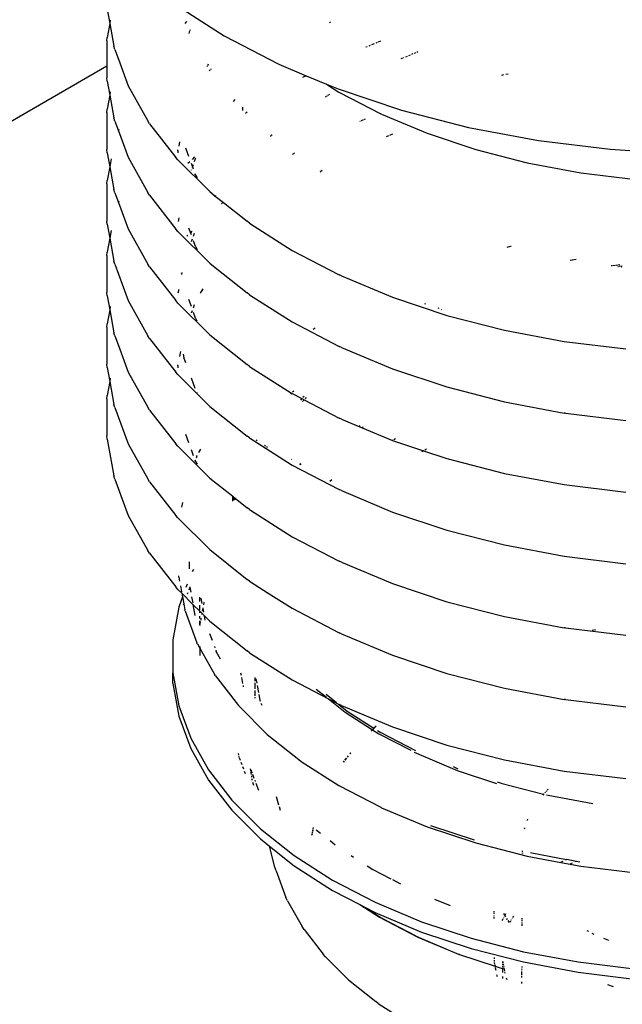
# Model space of a CAD drawing. Extents: x -19547 to -11561, y 2096 to 5601.
# Tile 155 of 168: x -13637 to -13624, y 3296 to 3318. Entities that reach past the tile are written whole.
import ezdxf

# ---------------------------------------------------------------- set-up
doc = ezdxf.new("R2010")
doc.units = 0
doc.header["$MEASUREMENT"] = 0
doc.layers.get('0').update_dxf_attribs({"linetype": 'CONTINUOUS'})
doc.layers.add('PIPING-PRODUCT-REGULAR', color=4, linetype='CONTINUOUS')
doc.layers.add('TANK-SLOPE', color=2, linetype='CONTINUOUS')

# ---------------------------------------------------------------- blocks, each defined once
blk = doc.blocks.new('8-10 TANKS')
for p, q in [((14.357, 148.041), (14.918, 147.682)), ((13.583, 147.981), (13.612, 147.822)), ((13.612, 147.822), (13.583, 147.662)), ((13.619, 147.859), (13.612, 147.822)), ((13.612, 147.822), (13.66, 147.561)), ((14.486, 147.839), (14.471, 147.823)), ((14.493, 147.846), (14.488, 147.841)), ((16.13, 147.836), (16.121, 147.83)), ((13.579, 147.625), (13.583, 147.662)), ((14.524, 147.736), (14.513, 147.707)), ((14.529, 147.748), (14.526, 147.74)), ((14.918, 147.682), (15.54, 147.358)), ((13.579, 147.625), (13.579, 147.201)), ((13.671, 147.524), (13.66, 147.561)), ((16.551, 147.557), (16.534, 147.551)), ((16.583, 147.571), (16.567, 147.564)), ((16.631, 147.591), (16.599, 147.578)), ((16.662, 147.604), (16.647, 147.598)), ((16.703, 147.621), (16.676, 147.61)), ((13.671, 147.524), (13.712, 147.413)), ((16.969, 147.431), (16.963, 147.428)), ((17.004, 147.445), (16.986, 147.438)), ((17.039, 147.46), (17.021, 147.453)), ((17.072, 147.474), (17.056, 147.467)), ((17.102, 147.487), (17.087, 147.48)), ((17.128, 147.498), (17.116, 147.492)), ((13.712, 147.413), (13.71, 147.407)), ((13.713, 147.415), (13.712, 147.413)), ((13.712, 147.413), (13.823, 147.111)), ((14.725, 147.336), (14.72, 147.327)), ((14.736, 147.356), (14.726, 147.339)), ((15.54, 147.358), (15.854, 147.226)), ((16.952, 147.424), (16.935, 147.417)), ((14.754, 147.289), (14.746, 147.281)), ((14.76, 147.294), (14.754, 147.289)), ((14.769, 147.301), (14.762, 147.295)), ((15.854, 147.226), (15.813, 147.205)), ((15.854, 147.226), (16.085, 147.129)), ((18.105, 147.234), (18.081, 147.227)), ((18.157, 147.244), (18.131, 147.239)), ((13.583, 147.164), (13.579, 147.201)), ((13.583, 147.164), (13.612, 147.004)), ((13.823, 147.111), (14.049, 146.71)), ((16.085, 147.129), (16.228, 147.038)), ((16.085, 147.129), (16.217, 147.074)), ((13.612, 147.004), (13.583, 146.845)), ((13.619, 147.042), (13.612, 147.004)), ((13.612, 147.004), (13.66, 146.743)), ((16.079, 146.986), (16.07, 146.98)), ((16.094, 146.996), (16.084, 146.99)), ((16.107, 147.004), (16.098, 146.999)), ((16.119, 147.012), (16.111, 147.007)), ((16.217, 147.074), (16.942, 146.832)), ((16.228, 147.038), (16.706, 146.789)), ((15.038, 146.955), (15.021, 146.933)), ((13.579, 146.807), (13.583, 146.845)), ((13.579, 146.807), (13.579, 146.384)), ((15.127, 146.865), (15.127, 146.827)), ((15.181, 146.811), (15.16, 146.794)), ((16.713, 146.786), (16.706, 146.789)), ((16.713, 146.786), (17.233, 146.568)), ((16.942, 146.832), (17.707, 146.636)), ((13.671, 146.708), (13.66, 146.743)), ((13.671, 146.708), (13.712, 146.596)), ((14.068, 146.678), (14.049, 146.71)), ((14.068, 146.678), (14.365, 146.293)), ((16.47, 146.706), (16.464, 146.704)), ((16.5, 146.719), (16.476, 146.709)), ((16.527, 146.73), (16.506, 146.721)), ((13.712, 146.596), (13.71, 146.59)), ((13.718, 146.611), (13.712, 146.596)), ((13.712, 146.596), (13.823, 146.295)), ((15.45, 146.537), (15.443, 146.531)), ((15.461, 146.546), (15.452, 146.539)), ((15.466, 146.549), (15.463, 146.548)), ((16.791, 146.539), (16.765, 146.528)), ((16.838, 146.559), (16.804, 146.545)), ((17.233, 146.568), (17.789, 146.383)), ((17.707, 146.636), (18.504, 146.486)), ((14.409, 146.471), (14.399, 146.42)), ((18.504, 146.486), (19.323, 146.386)), ((13.583, 146.347), (13.579, 146.384)), ((13.583, 146.347), (13.612, 146.187)), ((14.392, 146.378), (14.39, 146.374)), ((14.39, 146.37), (14.39, 146.374)), ((14.39, 146.368), (14.39, 146.37)), ((14.39, 146.368), (14.39, 146.344)), ((14.476, 146.403), (14.511, 146.309)), ((15.707, 146.333), (15.698, 146.328)), ((15.72, 146.34), (15.71, 146.334)), ((15.726, 146.343), (15.723, 146.341)), ((17.789, 146.383), (18.375, 146.232)), ((19.323, 146.386), (20.155, 146.335)), ((13.628, 146.276), (13.612, 146.187)), ((13.823, 146.295), (14.049, 145.893)), ((14.391, 146.266), (14.365, 146.293)), ((14.391, 146.266), (14.754, 145.903)), ((14.526, 146.244), (14.505, 146.222)), ((14.54, 146.229), (14.556, 146.187)), ((14.581, 146.299), (14.551, 146.269)), ((14.563, 146.207), (14.556, 146.187)), ((14.588, 146.277), (14.576, 146.243)), ((14.588, 146.277), (14.589, 146.278)), ((14.589, 146.278), (14.591, 146.282)), ((14.593, 146.286), (14.591, 146.282)), ((18.375, 146.232), (18.986, 146.118)), ((13.612, 146.187), (13.583, 146.028)), ((13.612, 146.187), (13.66, 145.926)), ((14.543, 146.152), (14.541, 146.148)), ((14.556, 146.187), (14.551, 146.176)), ((14.556, 146.187), (14.565, 146.162)), ((14.584, 146.111), (14.588, 146.098)), ((14.589, 146.096), (14.588, 146.098)), ((14.591, 146.092), (14.589, 146.096)), ((14.591, 146.092), (14.61, 146.06)), ((16.017, 146.129), (16.011, 146.125)), ((16.036, 146.142), (16.019, 146.131)), ((18.986, 146.118), (19.614, 146.041)), ((13.579, 145.991), (13.583, 146.028)), ((13.579, 145.991), (13.579, 145.567)), ((13.671, 145.89), (13.66, 145.926)), ((13.671, 145.89), (13.712, 145.779)), ((14.068, 145.861), (14.049, 145.893)), ((14.068, 145.861), (14.365, 145.476)), ((14.754, 145.903), (14.817, 145.852)), ((13.712, 145.779), (13.71, 145.773)), ((13.718, 145.793), (13.712, 145.779)), ((13.712, 145.779), (13.823, 145.477)), ((14.81, 145.843), (14.817, 145.852)), ((14.817, 145.852), (14.821, 145.857)), ((14.817, 145.852), (14.91, 145.779)), ((14.91, 145.779), (14.889, 145.763)), ((14.914, 145.782), (14.91, 145.779)), ((14.91, 145.779), (15.181, 145.564)), ((13.583, 145.53), (13.579, 145.567)), ((13.583, 145.53), (13.612, 145.37)), ((14.399, 145.603), (14.392, 145.561)), ((15.208, 145.542), (15.181, 145.564)), ((15.208, 145.542), (15.692, 145.232)), ((13.628, 145.458), (13.612, 145.37)), ((13.823, 145.477), (14.049, 145.076)), ((14.391, 145.449), (14.365, 145.476)), ((14.391, 145.449), (14.754, 145.085)), ((14.511, 145.491), (14.532, 145.434)), ((14.532, 145.434), (14.525, 145.427)), ((14.55, 145.452), (14.532, 145.434)), ((14.532, 145.434), (14.54, 145.412)), ((14.576, 145.426), (14.563, 145.39)), ((13.612, 145.37), (13.583, 145.211)), ((13.612, 145.37), (13.66, 145.109)), ((14.504, 145.406), (14.493, 145.394)), ((14.551, 145.359), (14.541, 145.331)), ((14.565, 145.345), (14.588, 145.281)), ((13.579, 145.173), (13.583, 145.211)), ((14.589, 145.279), (14.588, 145.281)), ((14.591, 145.275), (14.589, 145.279)), ((14.591, 145.275), (14.611, 145.241)), ((15.692, 145.232), (16.229, 144.953)), ((18.179, 145.275), (18.144, 145.266)), ((18.194, 145.278), (18.189, 145.277)), ((13.579, 145.173), (13.579, 144.75)), ((13.671, 145.073), (13.66, 145.109)), ((13.671, 145.073), (13.712, 144.962)), ((14.068, 145.043), (14.049, 145.076)), ((14.754, 145.085), (14.817, 145.035)), ((18.888, 145.121), (18.866, 145.117)), ((18.933, 145.129), (18.893, 145.122)), ((13.712, 144.962), (13.71, 144.955)), ((13.713, 144.964), (13.712, 144.962)), ((13.712, 144.962), (13.823, 144.66)), ((14.068, 145.043), (14.365, 144.659)), ((14.429, 144.973), (14.431, 144.962)), ((14.431, 144.962), (14.43, 144.957)), ((14.434, 144.979), (14.431, 144.962)), ((14.431, 144.962), (14.432, 144.955)), ((14.817, 145.035), (14.81, 145.025)), ((14.82, 145.039), (14.817, 145.035)), ((14.817, 145.035), (15.181, 144.746)), ((19.339, 145.055), (19.332, 145.054)), ((19.381, 145.06), (19.347, 145.056)), ((19.431, 145.066), (19.391, 145.061)), ((19.416, 145.046), (19.409, 145.045)), ((19.458, 145.051), (19.423, 145.047)), ((19.455, 145.041), (19.448, 145.04)), ((16.256, 144.941), (16.229, 144.953)), ((16.256, 144.941), (16.837, 144.697)), ((13.583, 144.713), (13.579, 144.75)), ((14.399, 144.786), (14.391, 144.743)), ((14.674, 144.794), (14.645, 144.743)), ((15.208, 144.726), (15.181, 144.746)), ((13.583, 144.713), (13.612, 144.553)), ((13.823, 144.66), (14.049, 144.258)), ((14.391, 144.631), (14.365, 144.659)), ((14.391, 144.631), (14.754, 144.268)), ((14.511, 144.675), (14.54, 144.594)), ((15.208, 144.726), (15.692, 144.416)), ((16.837, 144.697), (17.459, 144.49)), ((17.214, 144.623), (17.203, 144.618)), ((13.612, 144.553), (13.583, 144.393)), ((13.619, 144.59), (13.612, 144.553)), ((13.612, 144.553), (13.66, 144.292)), ((14.551, 144.541), (14.541, 144.514)), ((14.576, 144.609), (14.563, 144.572)), ((14.565, 144.527), (14.588, 144.463)), ((17.367, 144.572), (17.355, 144.568)), ((17.403, 144.555), (17.399, 144.553)), ((14.589, 144.462), (14.588, 144.463)), ((14.591, 144.457), (14.589, 144.462)), ((14.591, 144.457), (14.608, 144.429)), ((15.692, 144.416), (16.229, 144.137)), ((17.459, 144.49), (18.115, 144.321)), ((13.579, 144.356), (13.583, 144.393)), ((13.579, 144.356), (13.579, 143.933)), ((13.671, 144.256), (13.66, 144.292)), ((15.956, 144.345), (15.932, 144.33)), ((18.115, 144.321), (18.798, 144.193)), ((13.671, 144.256), (13.712, 144.145)), ((14.068, 144.227), (14.049, 144.258)), ((14.068, 144.227), (14.365, 143.842)), ((14.754, 144.268), (15.181, 143.929)), ((18.798, 144.193), (19.501, 144.107)), ((13.712, 144.145), (13.71, 144.139)), ((13.713, 144.147), (13.712, 144.145)), ((13.712, 144.145), (13.823, 143.843)), ((14.419, 144.077), (14.408, 144.02)), ((16.256, 144.124), (16.229, 144.137)), ((16.256, 144.124), (16.837, 143.881)), ((14.449, 144.047), (14.456, 144.007)), ((14.457, 144.005), (14.456, 144.007)), ((14.457, 144.001), (14.457, 144.005)), ((14.457, 144.001), (14.476, 143.952)), ((13.583, 143.895), (13.579, 143.933)), ((13.583, 143.895), (13.612, 143.736)), ((13.823, 143.843), (14.049, 143.442)), ((14.391, 143.815), (14.365, 143.842)), ((14.392, 143.927), (14.39, 143.923)), ((14.39, 143.919), (14.39, 143.923)), ((14.39, 143.916), (14.39, 143.919)), ((14.39, 143.916), (14.39, 143.893)), ((15.208, 143.908), (15.181, 143.929)), ((15.208, 143.908), (15.686, 143.602)), ((16.837, 143.881), (17.459, 143.673)), ((13.612, 143.736), (13.583, 143.577)), ((13.619, 143.773), (13.612, 143.736)), ((13.612, 143.736), (13.66, 143.474)), ((14.391, 143.815), (14.754, 143.451)), ((14.54, 143.778), (14.584, 143.659)), ((14.608, 143.611), (14.61, 143.608)), ((15.711, 143.627), (15.698, 143.614)), ((17.459, 143.673), (18.115, 143.505)), ((13.579, 143.539), (13.583, 143.577)), ((13.579, 143.539), (13.579, 143.116)), ((15.686, 143.602), (15.677, 143.593)), ((15.686, 143.602), (15.692, 143.598)), ((15.692, 143.598), (15.805, 143.54)), ((15.805, 143.54), (15.787, 143.522)), ((15.805, 143.54), (15.829, 143.527)), ((15.829, 143.527), (15.81, 143.508)), ((15.831, 143.565), (15.817, 143.552)), ((15.829, 143.527), (16.229, 143.319)), ((15.855, 143.553), (15.841, 143.539)), ((18.115, 143.505), (18.798, 143.376)), ((13.671, 143.439), (13.66, 143.474)), ((13.671, 143.439), (13.823, 143.026)), ((14.068, 143.409), (14.049, 143.442)), ((14.068, 143.409), (14.365, 143.025)), ((14.754, 143.451), (15.181, 143.112)), ((16.256, 143.307), (16.229, 143.319)), ((16.256, 143.307), (16.493, 143.208)), ((18.811, 143.375), (18.798, 143.376)), ((18.811, 143.375), (19.501, 143.29)), ((16.465, 143.228), (16.459, 143.225)), ((16.502, 143.213), (16.493, 143.208)), ((16.493, 143.208), (16.837, 143.063)), ((13.583, 143.079), (13.579, 143.116)), ((13.583, 143.079), (13.66, 142.658)), ((14.476, 143.135), (14.511, 143.04)), ((15.208, 143.091), (15.181, 143.112)), ((15.208, 143.091), (15.396, 142.971)), ((15.289, 143.071), (15.282, 143.058)), ((16.837, 143.063), (16.839, 143.063)), ((16.842, 143.064), (16.839, 143.063)), ((16.839, 143.063), (17.192, 142.945)), ((16.872, 143.08), (16.854, 143.07)), ((13.823, 143.026), (14.049, 142.624)), ((14.391, 142.997), (14.365, 143.025)), ((14.391, 142.997), (14.754, 142.634)), ((14.54, 142.961), (14.565, 142.893)), ((14.647, 142.963), (14.626, 142.925)), ((15.385, 143.01), (15.377, 142.996)), ((15.396, 142.971), (15.395, 142.969)), ((15.396, 142.971), (15.692, 142.781)), ((15.409, 142.994), (15.402, 142.981)), ((17.192, 142.945), (17.172, 142.934)), ((17.196, 142.947), (17.192, 142.945)), ((17.192, 142.945), (17.459, 142.856)), ((17.225, 142.962), (17.207, 142.952)), ((14.587, 142.834), (14.583, 142.825)), ((14.584, 142.842), (14.587, 142.834)), ((14.588, 142.838), (14.587, 142.834)), ((14.587, 142.834), (14.588, 142.829)), ((14.589, 142.827), (14.588, 142.829)), ((14.591, 142.823), (14.589, 142.827)), ((14.591, 142.823), (14.61, 142.791)), ((14.607, 142.889), (14.597, 142.861)), ((14.607, 142.889), (14.608, 142.892)), ((15.691, 142.849), (15.687, 142.846)), ((17.459, 142.856), (18.115, 142.687)), ((15.692, 142.781), (16.229, 142.502)), ((15.789, 142.798), (15.776, 142.79)), ((15.798, 142.793), (15.786, 142.783)), ((13.671, 142.622), (13.66, 142.658)), ((13.671, 142.622), (13.823, 142.208)), ((14.068, 142.592), (14.049, 142.624)), ((14.754, 142.634), (15.016, 142.426)), ((16.145, 142.613), (16.123, 142.596)), ((18.115, 142.687), (18.798, 142.559)), ((14.068, 142.592), (14.365, 142.207)), ((16.256, 142.49), (16.229, 142.502)), ((16.256, 142.49), (16.837, 142.246)), ((18.798, 142.559), (19.501, 142.473)), ((15.016, 142.371), (15.016, 142.426)), ((15.016, 142.426), (15.023, 142.421)), ((15.023, 142.421), (15.03, 142.38)), ((15.023, 142.421), (15.044, 142.404)), ((15.044, 142.404), (15.041, 142.387)), ((15.044, 142.404), (15.181, 142.295)), ((14.441, 142.353), (14.432, 142.303)), ((15.208, 142.274), (15.181, 142.295)), ((15.208, 142.274), (15.692, 141.964)), ((13.823, 142.208), (14.049, 141.807)), ((14.391, 142.18), (14.365, 142.207)), ((14.391, 142.18), (14.754, 141.817)), ((16.837, 142.246), (17.459, 142.038)), ((17.459, 142.038), (18.115, 141.87)), ((15.692, 141.964), (16.229, 141.685)), ((14.754, 141.817), (15.181, 141.477)), ((18.115, 141.87), (18.798, 141.742)), ((14.068, 141.775), (14.049, 141.807)), ((14.068, 141.775), (14.365, 141.391)), ((18.798, 141.742), (19.501, 141.655)), ((14.52, 141.679), (14.52, 141.598)), ((14.569, 141.59), (14.554, 141.564)), ((16.256, 141.673), (16.229, 141.685)), ((16.256, 141.673), (16.837, 141.429)), ((14.402, 141.503), (14.401, 141.516)), ((14.402, 141.503), (14.41, 141.456)), ((15.208, 141.457), (15.181, 141.477)), ((14.391, 141.363), (14.365, 141.391)), ((14.391, 141.363), (14.435, 141.319)), ((14.42, 141.405), (14.432, 141.336)), ((14.495, 141.421), (14.482, 141.385)), ((14.526, 141.388), (14.514, 141.353)), ((14.526, 141.391), (14.526, 141.388)), ((14.527, 141.39), (14.526, 141.388)), ((14.526, 141.388), (14.537, 141.33)), ((15.208, 141.457), (15.421, 141.321)), ((16.837, 141.429), (17.459, 141.222)), ((14.443, 141.278), (14.4, 141.162)), ((14.435, 141.321), (14.435, 141.319)), ((14.435, 141.319), (14.443, 141.278)), ((14.435, 141.319), (14.562, 141.192)), ((14.444, 141.281), (14.443, 141.278)), ((14.443, 141.278), (14.457, 141.2)), ((14.502, 141.322), (14.496, 141.307)), ((14.546, 141.278), (14.559, 141.209)), ((14.64, 141.226), (14.64, 141.276)), ((14.653, 141.264), (14.664, 141.202)), ((15.421, 141.321), (15.419, 141.316)), ((15.422, 141.323), (15.421, 141.321)), ((15.421, 141.321), (15.692, 141.147)), ((14.4, 141.162), (14.332, 140.787)), ((14.457, 141.2), (14.45, 141.182)), ((14.458, 141.202), (14.457, 141.2)), ((14.457, 141.2), (14.469, 141.131)), ((14.562, 141.194), (14.562, 141.192)), ((14.562, 141.192), (14.585, 141.067)), ((14.562, 141.192), (14.64, 141.114)), ((14.64, 141.128), (14.64, 141.184)), ((14.674, 141.148), (14.668, 141.115)), ((14.674, 141.151), (14.675, 141.15)), ((14.675, 141.15), (14.674, 141.148)), ((14.674, 141.148), (14.682, 141.105)), ((14.687, 141.218), (14.681, 141.186)), ((15.692, 141.147), (16.229, 140.868)), ((17.459, 141.222), (18.115, 141.053)), ((14.473, 141.119), (14.469, 141.131)), ((14.473, 141.119), (14.607, 140.754)), ((14.64, 141.114), (14.64, 141.115)), ((14.64, 141.095), (14.64, 141.114)), ((14.64, 141.114), (14.664, 141.09)), ((14.64, 141.03), (14.64, 141.057)), ((14.653, 141.033), (14.65, 141.013)), ((14.664, 141.09), (14.662, 141.078)), ((14.664, 141.092), (14.664, 141.09)), ((14.664, 141.09), (14.754, 141)), ((14.691, 141.058), (14.699, 141.011)), ((18.115, 141.053), (18.798, 140.925)), ((14.639, 140.953), (14.64, 140.96)), ((14.64, 140.967), (14.64, 141.005)), ((14.646, 140.995), (14.64, 140.967)), ((14.64, 140.962), (14.64, 140.967)), ((14.64, 140.96), (14.64, 140.962)), ((14.64, 140.96), (14.64, 140.951)), ((14.754, 141), (15.181, 140.661)), ((18.811, 140.923), (18.798, 140.925)), ((18.811, 140.923), (19.501, 140.839)), ((14.751, 140.86), (14.78, 140.782)), ((16.256, 140.856), (16.229, 140.868)), ((16.256, 140.856), (16.837, 140.612)), ((19.121, 140.894), (19.118, 140.894)), ((19.151, 140.9), (19.121, 140.894)), ((19.151, 140.9), (19.154, 140.9)), ((14.332, 140.787), (14.332, 140.409)), ((14.612, 140.743), (14.607, 140.754)), ((14.612, 140.743), (14.64, 140.692)), ((14.64, 140.712), (14.64, 140.692)), ((14.64, 140.692), (14.64, 140.608)), ((14.64, 140.692), (14.811, 140.388)), ((14.806, 140.712), (14.811, 140.698)), ((14.821, 140.669), (14.826, 140.655)), ((14.828, 140.651), (14.826, 140.655)), ((14.831, 140.643), (14.828, 140.651)), ((14.828, 140.651), (14.873, 140.571)), ((15.208, 140.64), (15.181, 140.661)), ((15.208, 140.64), (15.692, 140.33)), ((16.837, 140.612), (17.459, 140.404)), ((14.332, 140.291), (14.332, 140.409)), ((14.332, 140.409), (14.4, 140.033)), ((14.818, 140.378), (14.811, 140.388)), ((14.818, 140.378), (15.08, 140.038)), ((15.106, 140.412), (15.111, 140.385)), ((15.116, 140.359), (15.129, 140.288)), ((15.266, 140.356), (15.266, 140.317)), ((17.459, 140.404), (18.115, 140.236)), ((14.332, 140.291), (14.4, 139.916)), ((15.133, 140.268), (15.136, 140.251)), ((15.266, 140.296), (15.266, 140.23)), ((15.28, 140.342), (15.289, 140.294)), ((15.294, 140.268), (15.309, 140.188)), ((15.692, 140.33), (16.108, 140.113)), ((15.266, 140.208), (15.266, 140.15)), ((15.266, 140.134), (15.266, 140.12)), ((15.313, 140.162), (15.325, 140.099)), ((15.966, 140.226), (16.084, 140.133)), ((16.08, 140.167), (16.198, 140.073)), ((18.115, 140.236), (18.798, 140.108)), ((14.4, 140.033), (14.536, 139.664)), ((15.088, 140.029), (15.08, 140.038)), ((15.088, 140.029), (15.41, 139.707)), ((15.325, 140.099), (15.329, 140.088)), ((15.338, 140.063), (15.346, 140.04)), ((16.108, 140.113), (16.297, 139.963)), ((16.108, 140.113), (16.222, 140.054)), ((16.222, 140.054), (16.322, 139.975)), ((16.222, 140.054), (16.229, 140.05)), ((16.256, 140.038), (16.229, 140.05)), ((16.256, 140.038), (16.837, 139.794)), ((18.811, 140.106), (18.798, 140.108)), ((18.811, 140.106), (19.501, 140.021)), ((14.4, 139.916), (14.536, 139.546)), ((16.297, 139.963), (16.611, 139.762)), ((16.322, 139.975), (16.627, 139.778)), ((16.651, 139.802), (16.627, 139.778)), ((16.631, 139.781), (16.652, 139.802)), ((16.837, 139.794), (17.459, 139.587)), ((15.41, 139.707), (15.789, 139.406)), ((16.603, 139.754), (16.594, 139.745)), ((16.595, 139.744), (16.604, 139.753)), ((16.611, 139.762), (16.608, 139.759)), ((16.609, 139.758), (16.612, 139.761)), ((16.619, 139.77), (16.611, 139.762)), ((16.611, 139.762), (16.612, 139.761)), ((16.612, 139.761), (16.62, 139.769)), ((16.612, 139.761), (16.682, 139.716)), ((16.627, 139.778), (16.624, 139.776)), ((16.625, 139.775), (16.628, 139.778)), ((16.627, 139.778), (16.628, 139.778)), ((16.668, 139.753), (16.705, 139.729)), ((16.682, 139.716), (17.046, 139.527)), ((16.705, 139.729), (17.099, 139.524)), ((14.536, 139.664), (14.738, 139.304)), ((17.459, 139.587), (18.115, 139.418)), ((14.536, 139.546), (14.738, 139.187)), ((15.078, 139.492), (15.081, 139.473)), ((15.082, 139.47), (15.081, 139.473)), ((15.09, 139.443), (15.086, 139.456)), ((16.334, 139.463), (16.324, 139.451)), ((16.325, 139.45), (16.335, 139.463)), ((16.361, 139.498), (16.352, 139.487)), ((16.353, 139.487), (16.362, 139.498)), ((17.084, 139.507), (17.111, 139.493)), ((17.111, 139.493), (17.577, 139.298)), ((15.09, 139.443), (15.101, 139.414)), ((15.109, 139.391), (15.118, 139.366)), ((15.128, 139.341), (15.137, 139.315)), ((15.797, 139.4), (15.789, 139.406)), ((15.797, 139.4), (16.228, 139.124)), ((16.287, 139.402), (16.278, 139.392)), ((16.279, 139.391), (16.288, 139.402)), ((16.314, 139.438), (16.295, 139.414)), ((16.296, 139.413), (16.315, 139.438)), ((17.529, 139.341), (17.585, 139.317)), ((18.115, 139.418), (18.798, 139.29)), ((14.738, 139.304), (15.004, 138.959)), ((15.147, 139.288), (15.157, 139.261)), ((15.214, 139.315), (15.218, 139.294)), ((15.22, 139.281), (15.226, 139.252)), ((15.227, 139.294), (15.224, 139.302)), ((15.227, 139.299), (15.227, 139.294)), ((15.228, 139.291), (15.227, 139.294)), ((15.229, 139.286), (15.228, 139.291)), ((15.228, 139.237), (15.231, 139.22)), ((15.229, 139.286), (15.236, 139.271)), ((15.242, 139.253), (15.258, 139.21)), ((17.577, 139.298), (18.023, 139.149)), ((18.798, 139.29), (19.501, 139.204)), ((14.738, 139.187), (15.004, 138.842)), ((15.24, 139.181), (15.235, 139.202)), ((15.255, 139.126), (15.246, 139.16)), ((15.266, 139.187), (15.273, 139.169)), ((15.28, 139.15), (15.309, 139.072)), ((16.228, 139.124), (16.706, 138.876)), ((18.034, 139.167), (18.09, 139.148)), ((18.09, 139.148), (18.561, 139.027)), ((18.561, 139.027), (18.552, 139.014)), ((18.566, 139.031), (18.561, 139.027)), ((18.561, 139.027), (18.567, 139.025)), ((18.585, 139.05), (18.578, 139.043)), ((18.598, 139.063), (18.592, 139.057)), ((18.597, 139.018), (18.613, 139.013)), ((18.616, 139.081), (18.604, 139.07)), ((18.613, 139.013), (19.124, 138.918)), ((15.004, 138.959), (15.332, 138.632)), ((15.511, 138.999), (15.539, 138.903)), ((15.004, 138.842), (15.332, 138.515)), ((15.544, 138.887), (15.556, 138.843)), ((16.713, 138.872), (16.706, 138.876)), ((16.713, 138.872), (17.233, 138.654)), ((17.272, 138.669), (17.769, 138.504)), ((18.38, 138.74), (18.376, 138.727)), ((15.332, 138.632), (15.716, 138.326)), ((15.921, 138.57), (15.919, 138.561)), ((15.92, 138.56), (15.922, 138.57)), ((15.926, 138.599), (15.923, 138.58)), ((15.924, 138.579), (15.927, 138.598)), ((15.929, 138.616), (15.928, 138.608)), ((15.929, 138.607), (15.93, 138.616)), ((15.932, 138.632), (15.931, 138.625)), ((15.932, 138.624), (15.933, 138.631)), ((15.935, 138.646), (15.933, 138.639)), ((15.934, 138.639), (15.936, 138.645)), ((15.969, 138.62), (16.017, 138.582)), ((17.233, 138.654), (17.789, 138.469)), ((18.343, 138.638), (18.341, 138.627)), ((18.344, 138.641), (18.343, 138.638)), ((15.332, 138.515), (15.435, 138.433)), ((16.126, 138.496), (16.185, 138.449)), ((17.789, 138.469), (18.375, 138.318)), ((15.497, 138.192), (15.435, 138.433)), ((15.435, 138.433), (15.716, 138.209)), ((18.318, 138.381), (18.318, 138.369)), ((18.318, 138.358), (18.318, 138.349)), ((18.32, 138.358), (18.321, 138.348)), ((18.414, 138.36), (18.428, 138.357)), ((18.428, 138.357), (18.825, 138.282)), ((15.716, 138.326), (16.154, 138.046)), ((16.366, 138.326), (16.393, 138.309)), ((18.375, 138.318), (18.757, 138.247)), ((18.757, 138.247), (18.755, 138.246)), ((18.759, 138.248), (18.757, 138.247)), ((18.757, 138.247), (18.864, 138.227)), ((18.781, 138.259), (18.763, 138.25)), ((18.825, 138.282), (18.809, 138.274)), ((18.826, 138.283), (18.825, 138.282)), ((18.826, 138.283), (18.932, 138.262)), ((18.864, 138.227), (18.862, 138.226)), ((18.866, 138.227), (18.864, 138.227)), ((18.864, 138.227), (18.986, 138.204)), ((18.889, 138.239), (18.871, 138.23)), ((18.932, 138.262), (18.917, 138.254)), ((18.934, 138.263), (18.932, 138.262)), ((18.934, 138.263), (18.974, 138.254)), ((15.511, 138.15), (15.497, 138.192)), ((15.511, 138.15), (15.622, 137.847)), ((15.716, 138.209), (16.154, 137.928)), ((16.55, 138.209), (16.615, 138.167)), ((16.615, 138.167), (16.82, 138.06)), ((18.986, 138.204), (19.614, 138.127)), ((16.154, 138.046), (16.64, 137.793)), ((16.838, 138.051), (16.931, 138.003)), ((16.154, 137.928), (16.466, 137.766)), ((15.642, 137.808), (15.622, 137.847)), ((15.642, 137.808), (15.807, 137.515)), ((16.466, 137.766), (16.691, 137.621)), ((16.466, 137.766), (16.523, 137.736)), ((16.64, 137.793), (17.17, 137.571)), ((17.317, 137.829), (17.497, 137.754)), ((16.523, 137.736), (16.718, 137.611)), ((16.523, 137.736), (16.64, 137.675)), ((16.64, 137.675), (17.17, 137.453)), ((17.999, 137.676), (17.999, 137.692)), ((17.999, 137.659), (17.999, 137.668)), ((18.105, 137.665), (18.115, 137.646)), ((18.129, 137.659), (18.122, 137.645)), ((16.691, 137.621), (17.119, 137.399)), ((16.722, 137.609), (16.718, 137.611)), ((16.723, 137.608), (16.722, 137.609)), ((16.723, 137.608), (17.106, 137.409)), ((17.17, 137.571), (17.736, 137.382)), ((17.999, 137.633), (17.999, 137.641)), ((17.999, 137.606), (17.999, 137.624)), ((18.096, 137.599), (18.087, 137.584)), ((18.104, 137.614), (18.1, 137.606)), ((18.117, 137.637), (18.113, 137.63)), ((18.121, 137.636), (18.127, 137.626)), ((18.138, 137.606), (18.144, 137.595)), ((18.138, 137.606), (18.146, 137.595)), ((18.154, 137.584), (18.171, 137.562)), ((18.186, 137.576), (18.178, 137.561)), ((18.194, 137.591), (18.19, 137.583)), ((18.207, 137.614), (18.203, 137.607)), ((18.219, 137.635), (18.212, 137.622)), ((18.314, 137.542), (18.314, 137.525)), ((18.315, 137.611), (18.315, 137.595)), ((18.315, 137.587), (18.315, 137.578)), ((18.315, 137.56), (18.315, 137.551)), ((15.83, 137.48), (15.807, 137.515)), ((15.83, 137.48), (16.047, 137.2)), ((17.17, 137.453), (17.736, 137.265)), ((19.055, 137.472), (19.073, 137.462)), ((19.113, 137.441), (19.134, 137.43)), ((17.128, 137.395), (17.119, 137.399)), ((17.128, 137.398), (17.142, 137.39)), ((17.128, 137.395), (17.591, 137.2)), ((17.142, 137.39), (17.6, 137.198)), ((17.736, 137.382), (18.334, 137.228)), ((19.244, 137.382), (19.302, 137.358)), ((17.736, 137.265), (18.334, 137.111)), ((18.334, 137.228), (18.956, 137.112)), ((16.074, 137.171), (16.047, 137.2)), ((16.074, 137.171), (16.338, 136.906)), ((17.591, 137.2), (17.6, 137.198)), ((17.602, 137.197), (17.6, 137.198)), ((17.604, 137.197), (17.602, 137.197)), ((17.604, 137.197), (18.008, 137.062)), ((17.999, 137.161), (17.999, 137.146)), ((17.999, 137.132), (17.999, 137.118)), ((18, 137.106), (18.003, 137.085)), ((18.096, 137.117), (18.096, 137.115)), ((18.096, 137.103), (18.096, 137.115)), ((18.096, 137.115), (18.099, 137.102)), ((18.334, 137.111), (18.956, 136.994)), ((18.956, 137.112), (19.596, 137.033)), ((18.005, 137.077), (18.008, 137.062)), ((18.008, 137.062), (18.01, 137.049)), ((18.008, 137.062), (18.088, 137.035)), ((18.011, 137.044), (18.016, 137.018)), ((18.095, 137.033), (18.088, 137.035)), ((18.096, 137.077), (18.096, 137.089)), ((18.096, 137.057), (18.096, 137.066)), ((18.096, 137.02), (18.096, 137.049)), ((18.096, 136.991), (18.096, 137.016)), ((18.101, 137.088), (18.104, 137.075)), ((18.106, 137.064), (18.108, 137.054)), ((18.109, 137.046), (18.113, 137.027)), ((18.113, 137.025), (18.116, 137.01)), ((18.118, 136.998), (18.12, 136.983)), ((18.313, 137.034), (18.312, 137.022)), ((18.312, 137.011), (18.312, 137.002)), ((18.312, 136.994), (18.312, 136.976)), ((18.313, 137.061), (18.313, 137.047)), ((18.956, 136.994), (19.596, 136.916)), ((16.338, 136.906), (16.649, 136.659)), ((18.025, 136.967), (18.027, 136.958)), ((18.027, 136.958), (18.028, 136.955)), ((18.028, 136.954), (18.031, 136.946)), ((18.096, 136.932), (18.096, 136.944)), ((18.096, 136.924), (18.096, 136.931)), ((18.137, 136.93), (18.144, 136.91)), ((18.312, 136.974), (18.312, 136.959)), ((18.312, 136.948), (18.312, 136.934)), ((18.312, 136.885), (18.312, 136.867)), ((19.292, 136.855), (19.356, 136.833)), ((16.676, 136.638), (16.649, 136.659)), ((16.676, 136.638), (17.027, 136.412))]:
    blk.add_line(p, q)

msp = doc.modelspace()

# ---------------------------------------------------------------- linework, layer by layer
at = {"layer": 'PIPING-PRODUCT-REGULAR'}
msp.add_line((-13661.093, 3302.124, 0), (-13635.394, 3316.961, 0), dxfattribs=at)

# ---------------------------------------------------------------- block references
at = {"layer": 'TANK-SLOPE', "xscale": 2, "yscale": 2, "zscale": 2}
msp.add_blockref('8-10 TANKS', (-13662.551, 3022.285), dxfattribs=at)

doc.saveas('drawing.dxf')
